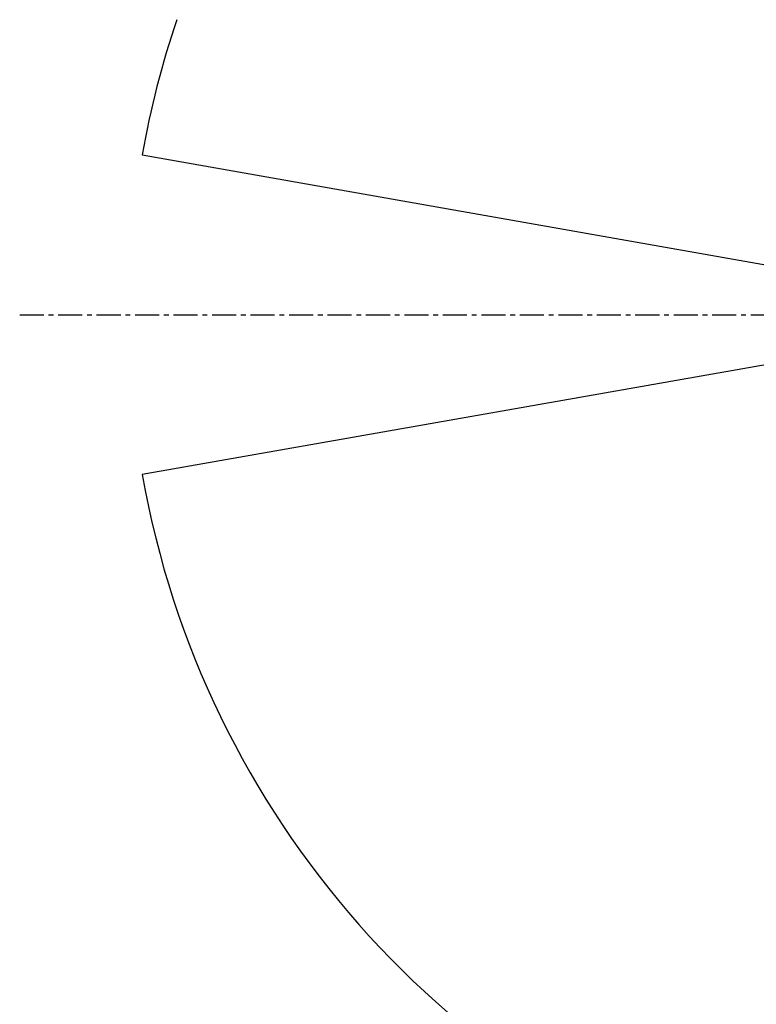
# Model space of a CAD drawing. Header units: millimetres. Extents: x 4086 to 10416, y 123 to 1549.
# Tile 197 of 256: x 9044 to 9273, y 375 to 682. Entities that reach past the tile are written whole.
import ezdxf

# ---------------------------------------------------------------- set-up
doc = ezdxf.new("R2010")
doc.units = ezdxf.units.MM
doc.linetypes.add('CENTER', pattern=[0.6, 0.375, -0.075, 0.075, -0.075])
doc.layers.add('中心线', color=7, linetype='Continuous')
doc.layers.add('运动范围', color=7, linetype='Continuous')

msp = doc.modelspace()

# ---------------------------------------------------------------- linework, layer by layer
at = {"layer": '中心线', "linetype": 'CENTER', "ltscale": 20}
msp.add_line((9043.721, 589.998), (9702.299, 589.998), dxfattribs=at)
at = {"layer": '运动范围', "color": 7, "linetype": 'Continuous'}
for p, q in [((9081.954, 639.879), (9313.285, 599.089)), ((9313.285, 580.937), (9081.954, 540.147))]:
    msp.add_line(p, q, dxfattribs=at)
for start, end in [(190, 18.68011), (161.31989, 170)]:
    msp.add_arc((9364.758, 590.013), 287.167, start, end, dxfattribs=at)

doc.saveas('drawing.dxf')
